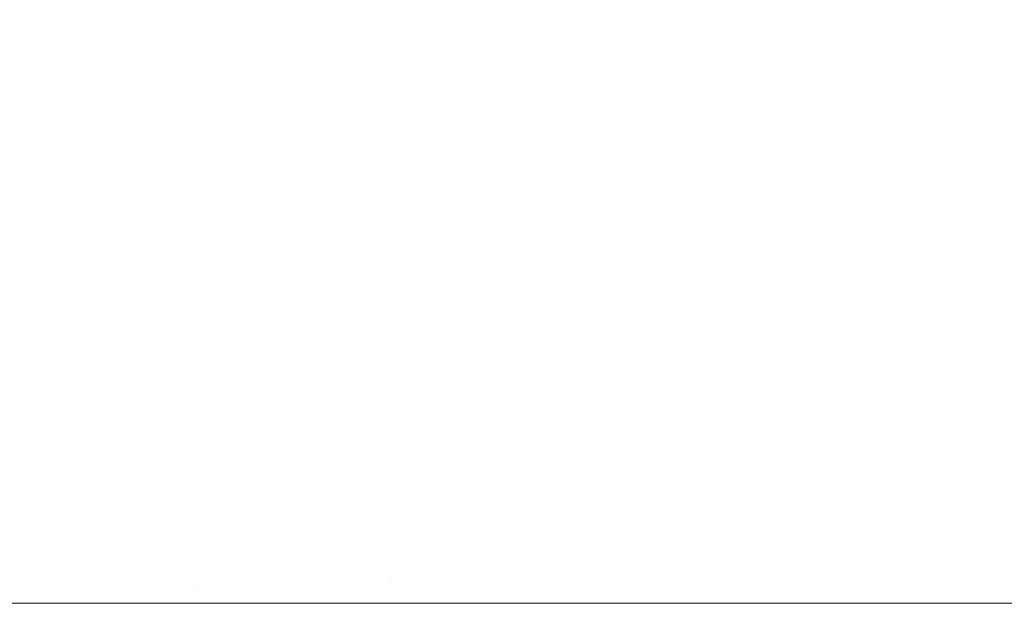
# Model space of a CAD drawing. Header units: centimetres. Extents: x -25.9 to 27.4, y -25.9 to -24.1.
# Tile 192 of 200: x 27.2758 to 27.2973, y -24.16 to -24.1473. Entities that reach past the tile are written whole.
import ezdxf

# ---------------------------------------------------------------- set-up
doc = ezdxf.new("R2010")
doc.units = ezdxf.units.CM
doc.header["$LTSCALE"] = 2.54
doc.layers.add('Lucido design-1', color=7, linetype='Continuous')

# ---------------------------------------------------------------- blocks, each defined once
blk = doc.blocks.new('Gruppo-4-1')
at = {"color": 7, "linetype": 'Continuous', "lineweight": 9}
for points, invisible_edges in [([(27.27828, -24.143484, 707.622319), (27.278994, -24.143798, 707.622319), (27.277321, -24.147385, 707.621682), (27.276765, -24.14714, 707.621682)], 15), ([(27.274591, -24.147895, 708.419923), (27.275101, -24.148039, 708.419923), (27.276349, -24.143967, 708.419293), (27.275664, -24.143773, 708.419293)], 15), ([(27.278994, -24.143798, 707.622319), (27.279693, -24.144143, 707.622319), (27.277866, -24.147653, 707.621682), (27.277321, -24.147385, 707.621682)], 15), ([(27.281973, -24.146954, 708.419293), (27.282517, -24.147413, 708.419293), (27.285305, -24.144244, 708.418481), (27.284624, -24.14367, 708.418481)], 15), ([(27.275101, -24.148039, 708.419923), (27.275606, -24.148206, 708.419923), (27.277025, -24.14419, 708.419293), (27.276349, -24.143967, 708.419293)], 15), ([(27.286173, -24.14392, 707.623116), (27.286861, -24.144578, 707.623116), (27.284079, -24.147359, 707.622319), (27.283516, -24.14682, 707.622319)], 15), ([(27.275606, -24.148206, 708.419923), (27.276103, -24.148393, 708.419923), (27.277691, -24.144441, 708.419293), (27.277025, -24.14419, 708.419293)], 15), ([(27.279693, -24.144143, 707.622319), (27.280377, -24.144518, 707.622319), (27.278398, -24.147946, 707.621682), (27.277866, -24.147653, 707.621682)], 15), ([(27.282517, -24.147413, 708.419293), (27.283041, -24.147894, 708.419293), (27.285962, -24.144847, 708.418481), (27.285305, -24.144244, 708.418481)], 15), ([(27.287769, -24.146814, 708.418481), (27.288314, -24.147519, 708.418481), (27.29167, -24.145037, 708.41749), (27.291017, -24.144191, 708.41749)], 15), ([(27.276103, -24.148393, 708.419923), (27.276591, -24.148601, 708.419923), (27.278345, -24.144721, 708.419293), (27.277691, -24.144441, 708.419293)], 15), ([(27.291838, -24.144347, 707.624071), (27.292502, -24.145251, 707.624071), (27.289304, -24.14749, 707.623116), (27.288742, -24.146723, 707.623116)], 15), ([(27.280377, -24.144518, 707.622319), (27.281044, -24.144923, 707.622319), (27.278917, -24.148261, 707.621682), (27.278398, -24.147946, 707.621682)], 15), ([(27.286861, -24.144578, 707.623116), (27.287519, -24.145265, 707.623116), (27.284619, -24.147923, 707.622319), (27.284079, -24.147359, 707.622319)], 15), ([(27.292867, -24.146806, 708.41749), (27.293407, -24.147728, 708.41749), (27.297006, -24.145717, 708.416324), (27.296377, -24.144645, 708.416324)], 15), ([(27.276591, -24.148601, 708.419923), (27.27707, -24.14883, 708.419923), (27.278988, -24.145027, 708.419293), (27.278345, -24.144721, 708.419293)], 15), ([(27.283041, -24.147894, 708.419293), (27.283544, -24.148398, 708.419293), (27.286592, -24.145477, 708.418481), (27.285962, -24.144847, 708.418481)], 15), ([(27.27707, -24.14883, 708.419923), (27.277539, -24.149079, 708.419923), (27.279616, -24.145361, 708.419293), (27.278988, -24.145027, 708.419293)], 15), ([(27.281044, -24.144923, 707.622319), (27.281692, -24.145356, 707.622319), (27.279422, -24.148598, 707.621682), (27.278917, -24.148261, 707.621682)], 15), ([(27.288314, -24.147519, 708.418481), (27.288828, -24.148247, 708.418481), (27.292287, -24.145909, 708.41749), (27.29167, -24.145037, 708.41749)], 15), ([(27.287519, -24.145265, 707.623116), (27.288146, -24.145981, 707.623116), (27.285133, -24.148509, 707.622319), (27.284619, -24.147923, 707.622319)], 15), ([(27.292502, -24.145251, 707.624071), (27.293125, -24.146184, 707.624071), (27.289833, -24.148281, 707.623116), (27.289304, -24.14749, 707.623116)], 15), ([(27.297056, -24.14521, 707.625183), (27.297676, -24.146341, 707.625183), (27.294247, -24.148127, 707.624071), (27.293707, -24.147143, 707.624071)], 15), ([(27.277539, -24.149079, 708.419923), (27.277997, -24.149348, 708.419923), (27.28023, -24.145722, 708.419293), (27.279616, -24.145361, 708.419293)], 15), ([(27.281692, -24.145356, 707.622319), (27.282321, -24.145818, 707.622319), (27.279912, -24.148957, 707.621682), (27.279422, -24.148598, 707.621682)], 15), ([(27.283544, -24.148398, 708.419293), (27.284026, -24.148922, 708.419293), (27.287194, -24.146133, 708.418481), (27.286592, -24.145477, 708.418481)], 15), ([(27.277997, -24.149348, 708.419923), (27.278443, -24.149636, 708.419923), (27.280828, -24.146108, 708.419293), (27.28023, -24.145722, 708.419293)], 15), ([(27.293407, -24.147728, 708.41749), (27.293908, -24.148671, 708.41749), (27.29759, -24.146815, 708.416324), (27.297006, -24.145717, 708.416324)], 15), ([(27.282321, -24.145818, 707.622319), (27.282929, -24.146306, 707.622319), (27.280386, -24.149337, 707.621682), (27.279912, -24.148957, 707.621682)], 15), ([(27.288828, -24.148247, 708.418481), (27.289311, -24.148995, 708.418481), (27.292867, -24.146806, 708.41749), (27.292287, -24.145909, 708.41749)], 15), ([(27.278443, -24.149636, 708.419923), (27.278877, -24.149943, 708.419923), (27.281409, -24.146519, 708.419293), (27.280828, -24.146108, 708.419293)], 15), ([(27.284026, -24.148922, 708.419293), (27.284485, -24.149466, 708.419293), (27.287769, -24.146814, 708.418481), (27.287194, -24.146133, 708.418481)], 15), ([(27.288146, -24.145981, 707.623116), (27.288742, -24.146723, 707.623116), (27.285621, -24.149117, 707.622319), (27.285133, -24.148509, 707.622319)], 15), ([(27.293125, -24.146184, 707.624071), (27.293707, -24.147143, 707.624071), (27.290327, -24.149095, 707.623116), (27.289833, -24.148281, 707.623116)], 15), ([(27.282929, -24.146306, 707.622319), (27.283516, -24.14682, 707.622319), (27.280842, -24.149738, 707.621682), (27.280386, -24.149337, 707.621682)], 15), ([(27.297676, -24.146341, 707.625183), (27.298247, -24.147499, 707.625183), (27.294743, -24.149133, 707.624071), (27.294247, -24.148127, 707.624071)], 15), ([(27.278877, -24.149943, 708.419923), (27.279297, -24.150268, 708.419923), (27.281973, -24.146954, 708.419293), (27.281409, -24.146519, 708.419293)], 15), ([(27.275624, -24.146725, 707.621682), (27.276199, -24.14692, 707.621682), (27.27484, -24.150655, 707.621204), (27.274429, -24.150515, 707.621204)], 15), ([(27.283516, -24.14682, 707.622319), (27.284079, -24.147359, 707.622319), (27.281281, -24.150158, 707.621682), (27.280842, -24.149738, 707.621682)], 15), ([(27.284485, -24.149466, 708.419293), (27.28492, -24.150029, 708.419293), (27.288314, -24.147519, 708.418481), (27.287769, -24.146814, 708.418481)], 15), ([(27.288742, -24.146723, 707.623116), (27.289304, -24.14749, 707.623116), (27.286082, -24.149746, 707.622319), (27.285621, -24.149117, 707.622319)], 15), ([(27.289311, -24.148995, 708.418481), (27.289762, -24.149764, 708.418481), (27.293407, -24.147728, 708.41749), (27.292867, -24.146806, 708.41749)], 15), ([(27.293908, -24.148671, 708.41749), (27.294369, -24.149635, 708.41749), (27.298126, -24.147937, 708.416324), (27.29759, -24.146815, 708.416324)], 15), ([(27.276199, -24.14692, 707.621682), (27.276765, -24.14714, 707.621682), (27.275244, -24.150812, 707.621204), (27.27484, -24.150655, 707.621204)], 15), ([(27.279297, -24.150268, 708.419923), (27.279703, -24.15061, 708.419923), (27.282517, -24.147413, 708.419293), (27.281973, -24.146954, 708.419293)], 15), ([(27.276765, -24.14714, 707.621682), (27.277321, -24.147385, 707.621682), (27.275642, -24.150987, 707.621204), (27.275244, -24.150812, 707.621204)], 15), ([(27.293707, -24.147143, 707.624071), (27.294247, -24.148127, 707.624071), (27.290784, -24.149929, 707.623116), (27.290327, -24.149095, 707.623116)], 15), ([(27.277321, -24.147385, 707.621682), (27.277866, -24.147653, 707.621682), (27.276031, -24.151179, 707.621204), (27.275642, -24.150987, 707.621204)], 15), ([(27.279703, -24.15061, 708.419923), (27.280094, -24.150969, 708.419923), (27.283041, -24.147894, 708.419293), (27.282517, -24.147413, 708.419293)], 15), ([(27.284079, -24.147359, 707.622319), (27.284619, -24.147923, 707.622319), (27.281701, -24.150596, 707.621682), (27.281281, -24.150158, 707.621682)], 15), ([(27.277866, -24.147653, 707.621682), (27.278398, -24.147946, 707.621682), (27.276411, -24.151387, 707.621204), (27.276031, -24.151179, 707.621204)], 15), ([(27.28492, -24.150029, 708.419293), (27.285331, -24.15061, 708.419293), (27.288828, -24.148247, 708.418481), (27.288314, -24.147519, 708.418481)], 15), ([(27.289304, -24.14749, 707.623116), (27.289833, -24.148281, 707.623116), (27.286515, -24.150395, 707.622319), (27.286082, -24.149746, 707.622319)], 15), ([(27.298247, -24.147499, 707.625183), (27.298767, -24.14868, 707.625183), (27.295195, -24.15016, 707.624071), (27.294743, -24.149133, 707.624071)], 15), ([(27.280094, -24.150969, 708.419923), (27.28047, -24.151345, 708.419923), (27.283544, -24.148398, 708.419293), (27.283041, -24.147894, 708.419293)], 15), ([(27.289762, -24.149764, 708.418481), (27.29018, -24.150551, 708.418481), (27.293908, -24.148671, 708.41749), (27.293407, -24.147728, 708.41749)], 15), ([(27.278398, -24.147946, 707.621682), (27.278917, -24.148261, 707.621682), (27.276782, -24.151612, 707.621204), (27.276411, -24.151387, 707.621204)], 15), ([(27.284619, -24.147923, 707.622319), (27.285133, -24.148509, 707.622319), (27.282101, -24.151053, 707.621682), (27.281701, -24.150596, 707.621682)], 15), ([(27.294369, -24.149635, 708.41749), (27.294788, -24.150617, 708.41749), (27.298613, -24.14908, 708.416324), (27.298126, -24.147937, 708.416324)], 15), ([(27.274177, -24.15225, 708.42037), (27.274503, -24.152373, 708.42037), (27.276103, -24.148393, 708.419923), (27.275606, -24.148206, 708.419923)], 15), ([(27.278917, -24.148261, 707.621682), (27.279422, -24.148598, 707.621682), (27.277143, -24.151853, 707.621204), (27.276782, -24.151612, 707.621204)], 15), ([(27.285331, -24.15061, 708.419293), (27.285717, -24.151208, 708.419293), (27.289311, -24.148995, 708.418481), (27.288828, -24.148247, 708.418481)], 15), ([(27.289833, -24.148281, 707.623116), (27.290327, -24.149095, 707.623116), (27.28692, -24.151062, 707.622319), (27.286515, -24.150395, 707.622319)], 15), ([(27.294247, -24.148127, 707.624071), (27.294743, -24.149133, 707.624071), (27.291205, -24.150783, 707.623116), (27.290784, -24.149929, 707.623116)], 15), ([(27.274503, -24.152373, 708.42037), (27.274824, -24.15251, 708.42037), (27.276591, -24.148601, 708.419923), (27.276103, -24.148393, 708.419923)], 15), ([(27.28047, -24.151345, 708.419923), (27.280829, -24.151736, 708.419923), (27.284026, -24.148922, 708.419293), (27.283544, -24.148398, 708.419293)], 15), ([(27.285133, -24.148509, 707.622319), (27.285621, -24.149117, 707.622319), (27.282482, -24.151526, 707.621682), (27.282101, -24.151053, 707.621682)], 15), ([(27.274824, -24.15251, 708.42037), (27.275139, -24.152661, 708.42037), (27.27707, -24.14883, 708.419923), (27.276591, -24.148601, 708.419923)], 15), ([(27.279422, -24.148598, 707.621682), (27.279912, -24.148957, 707.621682), (27.277493, -24.15211, 707.621204), (27.277143, -24.151853, 707.621204)], 15), ([(27.29018, -24.150551, 708.418481), (27.290564, -24.151355, 708.418481), (27.294369, -24.149635, 708.41749), (27.293908, -24.148671, 708.41749)], 15), ([(27.298767, -24.14868, 707.625183), (27.299235, -24.149883, 707.625183), (27.295601, -24.151205, 707.624071), (27.295195, -24.15016, 707.624071)], 15), ([(27.275139, -24.152661, 708.42037), (27.275447, -24.152824, 708.42037), (27.277539, -24.149079, 708.419923), (27.27707, -24.14883, 708.419923)], 15), ([(27.279912, -24.148957, 707.621682), (27.280386, -24.149337, 707.621682), (27.277831, -24.152382, 707.621204), (27.277493, -24.15211, 707.621204)], 15), ([(27.280829, -24.151736, 708.419923), (27.281171, -24.152142, 708.419923), (27.284485, -24.149466, 708.419293), (27.284026, -24.148922, 708.419293)], 15), ([(27.275447, -24.152824, 708.42037), (27.275748, -24.153001, 708.42037), (27.277997, -24.149348, 708.419923), (27.277539, -24.149079, 708.419923)], 15), ([(27.285621, -24.149117, 707.622319), (27.286082, -24.149746, 707.622319), (27.282841, -24.152016, 707.621682), (27.282482, -24.151526, 707.621682)], 15), ([(27.285717, -24.151208, 708.419293), (27.286077, -24.151822, 708.419293), (27.289762, -24.149764, 708.418481), (27.289311, -24.148995, 708.418481)], 15), ([(27.290327, -24.149095, 707.623116), (27.290784, -24.149929, 707.623116), (27.287295, -24.151746, 707.622319), (27.28692, -24.151062, 707.622319)], 15), ([(27.294743, -24.149133, 707.624071), (27.295195, -24.15016, 707.624071), (27.291588, -24.151654, 707.623116), (27.291205, -24.150783, 707.623116)], 15), ([(27.294788, -24.150617, 708.41749), (27.295165, -24.151617, 708.41749), (27.299052, -24.150243, 708.416324), (27.298613, -24.14908, 708.416324)], 15), ([(27.275748, -24.153001, 708.42037), (27.276041, -24.15319, 708.42037), (27.278443, -24.149636, 708.419923), (27.277997, -24.149348, 708.419923)], 15), ([(27.280386, -24.149337, 707.621682), (27.280842, -24.149738, 707.621682), (27.278157, -24.152668, 707.621204), (27.277831, -24.152382, 707.621204)], 15), ([(27.281171, -24.152142, 708.419923), (27.281496, -24.152562, 708.419923), (27.28492, -24.150029, 708.419293), (27.284485, -24.149466, 708.419293)], 15), ([(27.276041, -24.15319, 708.42037), (27.276326, -24.153392, 708.42037), (27.278877, -24.149943, 708.419923), (27.278443, -24.149636, 708.419923)], 15), ([(27.280842, -24.149738, 707.621682), (27.281281, -24.150158, 707.621682), (27.278471, -24.152968, 707.621204), (27.278157, -24.152668, 707.621204)], 15), ([(27.286082, -24.149746, 707.622319), (27.286515, -24.150395, 707.622319), (27.283178, -24.152521, 707.621682), (27.282841, -24.152016, 707.621682)], 15), ([(27.286077, -24.151822, 708.419293), (27.286411, -24.152451, 708.419293), (27.29018, -24.150551, 708.418481), (27.289762, -24.149764, 708.418481)], 15), ([(27.290564, -24.151355, 708.418481), (27.290914, -24.152174, 708.418481), (27.294788, -24.150617, 708.41749), (27.294369, -24.149635, 708.41749)], 15), ([(27.276326, -24.153392, 708.42037), (27.276602, -24.153605, 708.42037), (27.279297, -24.150268, 708.419923), (27.278877, -24.149943, 708.419923)], 15), ([(27.281496, -24.152562, 708.419923), (27.281802, -24.152995, 708.419923), (27.285331, -24.15061, 708.419293), (27.28492, -24.150029, 708.419293)], 15), ([(27.290784, -24.149929, 707.623116), (27.291205, -24.150783, 707.623116), (27.28764, -24.152445, 707.622319), (27.287295, -24.151746, 707.622319)], 15), ([(27.299235, -24.149883, 707.625183), (27.29965, -24.151105, 707.625183), (27.295962, -24.152268, 707.624071), (27.295601, -24.151205, 707.624071)], 15), ([(27.276602, -24.153605, 708.42037), (27.276869, -24.15383, 708.42037), (27.279703, -24.15061, 708.419923), (27.279297, -24.150268, 708.419923)], 15), ([(27.281281, -24.150158, 707.621682), (27.281701, -24.150596, 707.621682), (27.278771, -24.153281, 707.621204), (27.278471, -24.152968, 707.621204)], 15), ([(27.295195, -24.15016, 707.624071), (27.295601, -24.151205, 707.624071), (27.291933, -24.152541, 707.623116), (27.291588, -24.151654, 707.623116)], 15), ([(27.295165, -24.151617, 708.41749), (27.2955, -24.152631, 708.41749), (27.299442, -24.151424, 708.416324), (27.299052, -24.150243, 708.416324)], 15), ([(27.286515, -24.150395, 707.622319), (27.28692, -24.151062, 707.622319), (27.283493, -24.15304, 707.621682), (27.283178, -24.152521, 707.621682)], 15), ([(27.276869, -24.15383, 708.42037), (27.277126, -24.154066, 708.42037), (27.280094, -24.150969, 708.419923), (27.279703, -24.15061, 708.419923)], 15), ([(27.281701, -24.150596, 707.621682), (27.282101, -24.151053, 707.621682), (27.279057, -24.153607, 707.621204), (27.278771, -24.153281, 707.621204)], 15), ([(27.281802, -24.152995, 708.419923), (27.28209, -24.153441, 708.419923), (27.285717, -24.151208, 708.419293), (27.285331, -24.15061, 708.419293)], 15), ([(27.286411, -24.152451, 708.419293), (27.286718, -24.153093, 708.419293), (27.290564, -24.151355, 708.418481), (27.29018, -24.150551, 708.418481)], 15), ([(27.290914, -24.152174, 708.418481), (27.291228, -24.153008, 708.418481), (27.295165, -24.151617, 708.41749), (27.294788, -24.150617, 708.41749)], 15), ([(27.291205, -24.150783, 707.623116), (27.291588, -24.151654, 707.623116), (27.287954, -24.153159, 707.622319), (27.28764, -24.152445, 707.622319)], 15), ([(27.275642, -24.150987, 707.621204), (27.276031, -24.151179, 707.621204), (27.274191, -24.154713, 707.620886), (27.273958, -24.154598, 707.620886)], 15), ([(27.277126, -24.154066, 708.42037), (27.277373, -24.154313, 708.42037), (27.28047, -24.151345, 708.419923), (27.280094, -24.150969, 708.419923)], 15), ([(27.282101, -24.151053, 707.621682), (27.282482, -24.151526, 707.621682), (27.279329, -24.153946, 707.621204), (27.279057, -24.153607, 707.621204)], 15), ([(27.28692, -24.151062, 707.622319), (27.287295, -24.151746, 707.622319), (27.283785, -24.153573, 707.621682), (27.283493, -24.15304, 707.621682)], 15), ([(27.29965, -24.151105, 707.625183), (27.300011, -24.152344, 707.625183), (27.296276, -24.153345, 707.624071), (27.295962, -24.152268, 707.624071)], 15), ([(27.276031, -24.151179, 707.621204), (27.276411, -24.151387, 707.621204), (27.274419, -24.154838, 707.620886), (27.274191, -24.154713, 707.620886)], 15), ([(27.277373, -24.154313, 708.42037), (27.277609, -24.15457, 708.42037), (27.280829, -24.151736, 708.419923), (27.28047, -24.151345, 708.419923)], 15), ([(27.28209, -24.153441, 708.419923), (27.282359, -24.153899, 708.419923), (27.286077, -24.151822, 708.419293), (27.285717, -24.151208, 708.419293)], 15), ([(27.295601, -24.151205, 707.624071), (27.295962, -24.152268, 707.624071), (27.292239, -24.153442, 707.623116), (27.291933, -24.152541, 707.623116)], 15), ([(27.276411, -24.151387, 707.621204), (27.276782, -24.151612, 707.621204), (27.274641, -24.154973, 707.620886), (27.274419, -24.154838, 707.620886)], 15), ([(27.282482, -24.151526, 707.621682), (27.282841, -24.152016, 707.621682), (27.279585, -24.154296, 707.621204), (27.279329, -24.153946, 707.621204)], 15), ([(27.286718, -24.153093, 708.419293), (27.286997, -24.153748, 708.419293), (27.290914, -24.152174, 708.418481), (27.290564, -24.151355, 708.418481)], 15), ([(27.2955, -24.152631, 708.41749), (27.295791, -24.153659, 708.41749), (27.29978, -24.15262, 708.416324), (27.299442, -24.151424, 708.416324)], 15), ([(27.276782, -24.151612, 707.621204), (27.277143, -24.151853, 707.621204), (27.274857, -24.155117, 707.620886), (27.274641, -24.154973, 707.620886)], 15), ([(27.277609, -24.15457, 708.42037), (27.277834, -24.154836, 708.42037), (27.281171, -24.152142, 708.419923), (27.280829, -24.151736, 708.419923)], 15), ([(27.287295, -24.151746, 707.622319), (27.28764, -24.152445, 707.622319), (27.284054, -24.154117, 707.621682), (27.283785, -24.153573, 707.621682)], 15), ([(27.291588, -24.151654, 707.623116), (27.291933, -24.152541, 707.623116), (27.288237, -24.153886, 707.622319), (27.287954, -24.153159, 707.622319)], 15), ([(27.291228, -24.153008, 708.418481), (27.291507, -24.153854, 708.418481), (27.2955, -24.152631, 708.41749), (27.295165, -24.151617, 708.41749)], 15), ([(27.277143, -24.151853, 707.621204), (27.277493, -24.15211, 707.621204), (27.275067, -24.155271, 707.620886), (27.274857, -24.155117, 707.620886)], 15), ([(27.282359, -24.153899, 708.419923), (27.282608, -24.154368, 708.419923), (27.286411, -24.152451, 708.419293), (27.286077, -24.151822, 708.419293)], 15), ([(27.277493, -24.15211, 707.621204), (27.277831, -24.152382, 707.621204), (27.27527, -24.155434, 707.620886), (27.275067, -24.155271, 707.620886)], 15), ([(27.277834, -24.154836, 708.42037), (27.278047, -24.155112, 708.42037), (27.281496, -24.152562, 708.419923), (27.281171, -24.152142, 708.419923)], 15), ([(27.282841, -24.152016, 707.621682), (27.283178, -24.152521, 707.621682), (27.279826, -24.154656, 707.621204), (27.279585, -24.154296, 707.621204)], 15), ([(27.286997, -24.153748, 708.419293), (27.287249, -24.154414, 708.419293), (27.291228, -24.153008, 708.418481), (27.290914, -24.152174, 708.418481)], 15), ([(27.277831, -24.152382, 707.621204), (27.278157, -24.152668, 707.621204), (27.275465, -24.155605, 707.620886), (27.27527, -24.155434, 707.620886)], 15), ([(27.295962, -24.152268, 707.624071), (27.296276, -24.153345, 707.624071), (27.292505, -24.154355, 707.623116), (27.292239, -24.153442, 707.623116)], 15), ([(27.300011, -24.152344, 707.625183), (27.300317, -24.153598, 707.625183), (27.296542, -24.154435, 707.624071), (27.296276, -24.153345, 707.624071)], 15), ([(27.278047, -24.155112, 708.42037), (27.278248, -24.155397, 708.42037), (27.281802, -24.152995, 708.419923), (27.281496, -24.152562, 708.419923)], 15), ([(27.283178, -24.152521, 707.621682), (27.283493, -24.15304, 707.621682), (27.280051, -24.155027, 707.621204), (27.279826, -24.154656, 707.621204)], 15), ([(27.282608, -24.154368, 708.419923), (27.282837, -24.154848, 708.419923), (27.286718, -24.153093, 708.419293), (27.286411, -24.152451, 708.419293)], 15), ([(27.28764, -24.152445, 707.622319), (27.287954, -24.153159, 707.622319), (27.284298, -24.154673, 707.621682), (27.284054, -24.154117, 707.621682)], 15), ([(27.291933, -24.152541, 707.623116), (27.292239, -24.153442, 707.623116), (27.288488, -24.154624, 707.622319), (27.288237, -24.153886, 707.622319)], 15), ([(27.291507, -24.153854, 708.418481), (27.29175, -24.154711, 708.418481), (27.295791, -24.153659, 708.41749), (27.2955, -24.152631, 708.41749)], 15), ([(27.295791, -24.153659, 708.41749), (27.296038, -24.154698, 708.41749), (27.300068, -24.15383, 708.416324), (27.29978, -24.15262, 708.416324)], 15), ([(27.278157, -24.152668, 707.621204), (27.278471, -24.152968, 707.621204), (27.275653, -24.155785, 707.620886), (27.275465, -24.155605, 707.620886)], 15), ([(27.273492, -24.156666, 708.420632), (27.273631, -24.156756, 708.420632), (27.276041, -24.15319, 708.42037), (27.275748, -24.153001, 708.42037)], 15), ([(27.278471, -24.152968, 707.621204), (27.278771, -24.153281, 707.621204), (27.275833, -24.155973, 707.620886), (27.275653, -24.155785, 707.620886)], 15), ([(27.278248, -24.155397, 708.42037), (27.278438, -24.15569, 708.42037), (27.28209, -24.153441, 708.419923), (27.281802, -24.152995, 708.419923)], 15), ([(27.283493, -24.15304, 707.621682), (27.283785, -24.153573, 707.621682), (27.28026, -24.155408, 707.621204), (27.280051, -24.155027, 707.621204)], 15), ([(27.287249, -24.154414, 708.419293), (27.287472, -24.15509, 708.419293), (27.291507, -24.153854, 708.418481), (27.291228, -24.153008, 708.418481)], 15), ([(27.273631, -24.156756, 708.420632), (27.273767, -24.156852, 708.420632), (27.276326, -24.153392, 708.42037), (27.276041, -24.15319, 708.42037)], 15), ([(27.278771, -24.153281, 707.621204), (27.279057, -24.153607, 707.621204), (27.276005, -24.156169, 707.620886), (27.275833, -24.155973, 707.620886)], 15), ([(27.282837, -24.154848, 708.419923), (27.283046, -24.155336, 708.419923), (27.286997, -24.153748, 708.419293), (27.286718, -24.153093, 708.419293)], 15), ([(27.287954, -24.153159, 707.622319), (27.288237, -24.153886, 707.622319), (27.284518, -24.155239, 707.621682), (27.284298, -24.154673, 707.621682)], 15), ([(27.273767, -24.156852, 708.420632), (27.273899, -24.156953, 708.420632), (27.276602, -24.153605, 708.42037), (27.276326, -24.153392, 708.42037)], 15), ([(27.278438, -24.15569, 708.42037), (27.278614, -24.155991, 708.42037), (27.282359, -24.153899, 708.419923), (27.28209, -24.153441, 708.419923)], 15), ([(27.292239, -24.153442, 707.623116), (27.292505, -24.154355, 707.623116), (27.288706, -24.155373, 707.622319), (27.288488, -24.154624, 707.622319)], 15), ([(27.296276, -24.153345, 707.624071), (27.296542, -24.154435, 707.624071), (27.292732, -24.155279, 707.623116), (27.292505, -24.154355, 707.623116)], 15), ([(27.273899, -24.156953, 708.420632), (27.274026, -24.157061, 708.420632), (27.276869, -24.15383, 708.42037), (27.276602, -24.153605, 708.42037)], 15), ([(27.279057, -24.153607, 707.621204), (27.279329, -24.153946, 707.621204), (27.276167, -24.156371, 707.620886), (27.276005, -24.156169, 707.620886)], 15), ([(27.283785, -24.153573, 707.621682), (27.284054, -24.154117, 707.621682), (27.280452, -24.155797, 707.621204), (27.28026, -24.155408, 707.621204)], 15), ([(27.29175, -24.154711, 708.418481), (27.291956, -24.155578, 708.418481), (27.296038, -24.154698, 708.41749), (27.295791, -24.153659, 708.41749)], 15), ([(27.300317, -24.153598, 707.625183), (27.300569, -24.154863, 707.625183), (27.296761, -24.155535, 707.624071), (27.296542, -24.154435, 707.624071)], 15), ([(27.274026, -24.157061, 708.420632), (27.274148, -24.157173, 708.420632), (27.277126, -24.154066, 708.42037), (27.276869, -24.15383, 708.42037)], 15), ([(27.278614, -24.155991, 708.42037), (27.278778, -24.1563, 708.42037), (27.282608, -24.154368, 708.419923), (27.282359, -24.153899, 708.419923)], 15), ([(27.283046, -24.155336, 708.419923), (27.283233, -24.155833, 708.419923), (27.287249, -24.154414, 708.419293), (27.286997, -24.153748, 708.419293)], 15), ([(27.288237, -24.153886, 707.622319), (27.288488, -24.154624, 707.622319), (27.284714, -24.155814, 707.621682), (27.284518, -24.155239, 707.621682)], 15), ([(27.287472, -24.15509, 708.419293), (27.287666, -24.155775, 708.419293), (27.29175, -24.154711, 708.418481), (27.291507, -24.153854, 708.418481)], 15), ([(27.296038, -24.154698, 708.41749), (27.296241, -24.155747, 708.41749), (27.300304, -24.155051, 708.416324), (27.300068, -24.15383, 708.416324)], 15), ([(27.274148, -24.157173, 708.420632), (27.274266, -24.157291, 708.420632), (27.277373, -24.154313, 708.42037), (27.277126, -24.154066, 708.42037)], 15), ([(27.279329, -24.153946, 707.621204), (27.279585, -24.154296, 707.621204), (27.276321, -24.156581, 707.620886), (27.276167, -24.156371, 707.620886)], 15), ([(27.284054, -24.154117, 707.621682), (27.284298, -24.154673, 707.621682), (27.280627, -24.156194, 707.621204), (27.280452, -24.155797, 707.621204)], 15), ([(27.274266, -24.157291, 708.420632), (27.274378, -24.157413, 708.420632), (27.277609, -24.15457, 708.42037), (27.277373, -24.154313, 708.42037)], 15), ([(27.279585, -24.154296, 707.621204), (27.279826, -24.154656, 707.621204), (27.276466, -24.156797, 707.620886), (27.276321, -24.156581, 707.620886)], 15), ([(27.292505, -24.154355, 707.623116), (27.292732, -24.155279, 707.623116), (27.288891, -24.156131, 707.622319), (27.288706, -24.155373, 707.622319)], 15), ([(27.274378, -24.157413, 708.420632), (27.274485, -24.15754, 708.420632), (27.277834, -24.154836, 708.42037), (27.277609, -24.15457, 708.42037)], 15), ([(27.278778, -24.1563, 708.42037), (27.278928, -24.156614, 708.42037), (27.282837, -24.154848, 708.419923), (27.282608, -24.154368, 708.419923)], 15), ([(27.283233, -24.155833, 708.419923), (27.283399, -24.156337, 708.419923), (27.287472, -24.15509, 708.419293), (27.287249, -24.154414, 708.419293)], 15), ([(27.296542, -24.154435, 707.624071), (27.296761, -24.155535, 707.624071), (27.292917, -24.156213, 707.623116), (27.292732, -24.155279, 707.623116)], 15), ([(27.279826, -24.154656, 707.621204), (27.280051, -24.155027, 707.621204), (27.276601, -24.15702, 707.620886), (27.276466, -24.156797, 707.620886)], 15), ([(27.284298, -24.154673, 707.621682), (27.284518, -24.155239, 707.621682), (27.280784, -24.156599, 707.621204), (27.280627, -24.156194, 707.621204)], 15), ([(27.288488, -24.154624, 707.622319), (27.288706, -24.155373, 707.622319), (27.284884, -24.156397, 707.621682), (27.284714, -24.155814, 707.621682)], 15), ([(27.287666, -24.155775, 708.419293), (27.28783, -24.156467, 708.419293), (27.291956, -24.155578, 708.418481), (27.29175, -24.154711, 708.418481)], 15), ([(27.291956, -24.155578, 708.418481), (27.292125, -24.156453, 708.418481), (27.296241, -24.155747, 708.41749), (27.296038, -24.154698, 708.41749)], 15), ([(27.274485, -24.15754, 708.420632), (27.274587, -24.157672, 708.420632), (27.278047, -24.155112, 708.42037), (27.277834, -24.154836, 708.42037)], 15), ([(27.278928, -24.156614, 708.42037), (27.279065, -24.156935, 708.42037), (27.283046, -24.155336, 708.419923), (27.282837, -24.154848, 708.419923)], 15), ([(27.300569, -24.154863, 707.625183), (27.300766, -24.156139, 707.625183), (27.296932, -24.156644, 707.624071), (27.296761, -24.155535, 707.624071)], 15), ([(27.274587, -24.157672, 708.420632), (27.274683, -24.157807, 708.420632), (27.278248, -24.155397, 708.42037), (27.278047, -24.155112, 708.42037)], 15), ([(27.280051, -24.155027, 707.621204), (27.28026, -24.155408, 707.621204), (27.276726, -24.157248, 707.620886), (27.276601, -24.15702, 707.620886)], 15), ([(27.283399, -24.156337, 708.419923), (27.283544, -24.156848, 708.419923), (27.287666, -24.155775, 708.419293), (27.287472, -24.15509, 708.419293)], 15), ([(27.296241, -24.155747, 708.41749), (27.296399, -24.156804, 708.41749), (27.300488, -24.15628, 708.416324), (27.300304, -24.155051, 708.416324)], 15), ([(27.274683, -24.157807, 708.420632), (27.274773, -24.157947, 708.420632), (27.278438, -24.15569, 708.42037), (27.278248, -24.155397, 708.42037)], 15), ([(27.28026, -24.155408, 707.621204), (27.280452, -24.155797, 707.621204), (27.276841, -24.157481, 707.620886), (27.276726, -24.157248, 707.620886)], 15), ([(27.279065, -24.156935, 708.42037), (27.279189, -24.157262, 708.42037), (27.283233, -24.155833, 708.419923), (27.283046, -24.155336, 708.419923)], 15), ([(27.284518, -24.155239, 707.621682), (27.284714, -24.155814, 707.621682), (27.280923, -24.157009, 707.621204), (27.280784, -24.156599, 707.621204)], 15), ([(27.288706, -24.155373, 707.622319), (27.288891, -24.156131, 707.622319), (27.285028, -24.156987, 707.621682), (27.284884, -24.156397, 707.621682)], 15), ([(27.292732, -24.155279, 707.623116), (27.292917, -24.156213, 707.623116), (27.289043, -24.156896, 707.622319), (27.288891, -24.156131, 707.622319)], 15), ([(27.28783, -24.156467, 708.419293), (27.287965, -24.157166, 708.419293), (27.292125, -24.156453, 708.418481), (27.291956, -24.155578, 708.418481)], 15), ([(27.296761, -24.155535, 707.624071), (27.296932, -24.156644, 707.624071), (27.293062, -24.157153, 707.623116), (27.292917, -24.156213, 707.623116)], 15), ([(27.275653, -24.155785, 707.620886), (27.275833, -24.155973, 707.620886), (27.272893, -24.158668, 707.620728), (27.272833, -24.158606, 707.620728)], 15), ([(27.274773, -24.157947, 708.420632), (27.274857, -24.15809, 708.420632), (27.278614, -24.155991, 708.42037), (27.278438, -24.15569, 708.42037)], 15), ([(27.280452, -24.155797, 707.621204), (27.280627, -24.156194, 707.621204), (27.276945, -24.157719, 707.620886), (27.276841, -24.157481, 707.620886)], 15), ([(27.279189, -24.157262, 708.42037), (27.279298, -24.157593, 708.42037), (27.283399, -24.156337, 708.419923), (27.283233, -24.155833, 708.419923)], 15), ([(27.284714, -24.155814, 707.621682), (27.284884, -24.156397, 707.621682), (27.281045, -24.157426, 707.621204), (27.280923, -24.157009, 707.621204)], 15), ([(27.283544, -24.156848, 708.419923), (27.283667, -24.157365, 708.419923), (27.28783, -24.156467, 708.419293), (27.287666, -24.155775, 708.419293)], 15), ([(27.292125, -24.156453, 708.418481), (27.292257, -24.157334, 708.418481), (27.296399, -24.156804, 708.41749), (27.296241, -24.155747, 708.41749)], 15), ([(27.275833, -24.155973, 707.620886), (27.276005, -24.156169, 707.620886), (27.272949, -24.158732, 707.620728), (27.272893, -24.158668, 707.620728)], 15), ([(27.274857, -24.15809, 708.420632), (27.274935, -24.158237, 708.420632), (27.278778, -24.1563, 708.42037), (27.278614, -24.155991, 708.42037)], 15), ([(27.276005, -24.156169, 707.620886), (27.276167, -24.156371, 707.620886), (27.273003, -24.158799, 707.620728), (27.272949, -24.158732, 707.620728)], 15), ([(27.274935, -24.158237, 708.420632), (27.275007, -24.158387, 708.420632), (27.278928, -24.156614, 708.42037), (27.278778, -24.1563, 708.42037)], 15), ([(27.280627, -24.156194, 707.621204), (27.280784, -24.156599, 707.621204), (27.27704, -24.157961, 707.620886), (27.276945, -24.157719, 707.620886)], 15), ([(27.288891, -24.156131, 707.622319), (27.289043, -24.156896, 707.622319), (27.285146, -24.157583, 707.621682), (27.285028, -24.156987, 707.621682)], 15), ([(27.292917, -24.156213, 707.623116), (27.293062, -24.157153, 707.623116), (27.289162, -24.157667, 707.622319), (27.289043, -24.156896, 707.622319)], 15), ([(27.296399, -24.156804, 708.41749), (27.296512, -24.157866, 708.41749), (27.30062, -24.157516, 708.416324), (27.300488, -24.15628, 708.416324)], 15), ([(27.300766, -24.156139, 707.625183), (27.300906, -24.157422, 707.625183), (27.297054, -24.157759, 707.624071), (27.296932, -24.156644, 707.624071)], 15), ([(27.276167, -24.156371, 707.620886), (27.276321, -24.156581, 707.620886), (27.273054, -24.158869, 707.620728), (27.273003, -24.158799, 707.620728)], 15), ([(27.279298, -24.157593, 708.42037), (27.279393, -24.157929, 708.42037), (27.283544, -24.156848, 708.419923), (27.283399, -24.156337, 708.419923)], 15), ([(27.284884, -24.156397, 707.621682), (27.285028, -24.156987, 707.621682), (27.281148, -24.157847, 707.621204), (27.281045, -24.157426, 707.621204)], 15), ([(27.283667, -24.157365, 708.419923), (27.283768, -24.157886, 708.419923), (27.287965, -24.157166, 708.419293), (27.28783, -24.156467, 708.419293)], 15), ([(27.287965, -24.157166, 708.419293), (27.288071, -24.15787, 708.419293), (27.292257, -24.157334, 708.418481), (27.292125, -24.156453, 708.418481)], 15), ([(27.276321, -24.156581, 707.620886), (27.276466, -24.156797, 707.620886), (27.273102, -24.15894, 707.620728), (27.273054, -24.158869, 707.620728)], 15), ([(27.275007, -24.158387, 708.420632), (27.275072, -24.15854, 708.420632), (27.279065, -24.156935, 708.42037), (27.278928, -24.156614, 708.42037)], 15), ([(27.280784, -24.156599, 707.621204), (27.280923, -24.157009, 707.621204), (27.277123, -24.158208, 707.620886), (27.27704, -24.157961, 707.620886)], 15), ([(27.296932, -24.156644, 707.624071), (27.297054, -24.157759, 707.624071), (27.293166, -24.158099, 707.623116), (27.293062, -24.157153, 707.623116)], 15), ([(27.276466, -24.156797, 707.620886), (27.276601, -24.15702, 707.620886), (27.273146, -24.159014, 707.620728), (27.273102, -24.15894, 707.620728)], 15), ([(27.275072, -24.15854, 708.420632), (27.275131, -24.158695, 708.420632), (27.279189, -24.157262, 708.42037), (27.279065, -24.156935, 708.42037)], 15), ([(27.279393, -24.157929, 708.42037), (27.279474, -24.158268, 708.42037), (27.283667, -24.157365, 708.419923), (27.283544, -24.156848, 708.419923)], 15), ([(27.289043, -24.156896, 707.622319), (27.289162, -24.157667, 707.622319), (27.285239, -24.158183, 707.621682), (27.285146, -24.157583, 707.621682)], 15), ([(27.292257, -24.157334, 708.418481), (27.292352, -24.15822, 708.418481), (27.296512, -24.157866, 708.41749), (27.296399, -24.156804, 708.41749)], 15), ([(27.276601, -24.15702, 707.620886), (27.276726, -24.157248, 707.620886), (27.273188, -24.159089, 707.620728), (27.273146, -24.159014, 707.620728)], 15), ([(27.280923, -24.157009, 707.621204), (27.281045, -24.157426, 707.621204), (27.277196, -24.158457, 707.620886), (27.277123, -24.158208, 707.620886)], 15), ([(27.285028, -24.156987, 707.621682), (27.285146, -24.157583, 707.621682), (27.281233, -24.158273, 707.621204), (27.281148, -24.157847, 707.621204)], 15), ([(27.293062, -24.157153, 707.623116), (27.293166, -24.158099, 707.623116), (27.289247, -24.158442, 707.622319), (27.289162, -24.157667, 707.622319)], 15), ([(27.276726, -24.157248, 707.620886), (27.276841, -24.157481, 707.620886), (27.273226, -24.159167, 707.620728), (27.273188, -24.159089, 707.620728)], 15), ([(27.275131, -24.158695, 708.420632), (27.275183, -24.158853, 708.420632), (27.279298, -24.157593, 708.42037), (27.279189, -24.157262, 708.42037)], 15), ([(27.279474, -24.158268, 708.42037), (27.27954, -24.158611, 708.42037), (27.283768, -24.157886, 708.419923), (27.283667, -24.157365, 708.419923)], 15), ([(27.283768, -24.157886, 708.419923), (27.283846, -24.158411, 708.419923), (27.288071, -24.15787, 708.419293), (27.287965, -24.157166, 708.419293)], 15), ([(27.288071, -24.15787, 708.419293), (27.288146, -24.158578, 708.419293), (27.292352, -24.15822, 708.418481), (27.292257, -24.157334, 708.418481)], 15), ([(27.276841, -24.157481, 707.620886), (27.276945, -24.157719, 707.620886), (27.273261, -24.159245, 707.620728), (27.273226, -24.159167, 707.620728)], 15), ([(27.281045, -24.157426, 707.621204), (27.281148, -24.157847, 707.621204), (27.277258, -24.15871, 707.620886), (27.277196, -24.158457, 707.620886)], 15), ([(27.285146, -24.157583, 707.621682), (27.285239, -24.158183, 707.621682), (27.281299, -24.158702, 707.621204), (27.281233, -24.158273, 707.621204)], 15), ([(27.296512, -24.157866, 708.41749), (27.29658, -24.158932, 708.41749), (27.300699, -24.158757, 708.416324), (27.30062, -24.157516, 708.416324)], 15), ([(27.300906, -24.157422, 707.625183), (27.30099, -24.15871, 707.625183), (27.297128, -24.158878, 707.624071), (27.297054, -24.157759, 707.624071)], 15), ([(27.276945, -24.157719, 707.620886), (27.27704, -24.157961, 707.620886), (27.273292, -24.159326, 707.620728), (27.273261, -24.159245, 707.620728)], 15), ([(27.275183, -24.158853, 708.420632), (27.275228, -24.159013, 708.420632), (27.279393, -24.157929, 708.42037), (27.279298, -24.157593, 708.42037)], 15), ([(27.289162, -24.157667, 707.622319), (27.289247, -24.158442, 707.622319), (27.285305, -24.158787, 707.621682), (27.285239, -24.158183, 707.621682)], 15), ([(27.297054, -24.157759, 707.624071), (27.297128, -24.158878, 707.624071), (27.293228, -24.159049, 707.623116), (27.293166, -24.158099, 707.623116)], 15), ([(27.27704, -24.157961, 707.620886), (27.277123, -24.158208, 707.620886), (27.273319, -24.159407, 707.620728), (27.273292, -24.159326, 707.620728)], 15), ([(27.275228, -24.159013, 708.420632), (27.275266, -24.159175, 708.420632), (27.279474, -24.158268, 708.42037), (27.279393, -24.157929, 708.42037)], 15), ([(27.281148, -24.157847, 707.621204), (27.281233, -24.158273, 707.621204), (27.277309, -24.158965, 707.620886), (27.277258, -24.15871, 707.620886)], 15), ([(27.27954, -24.158611, 708.42037), (27.279591, -24.158956, 708.42037), (27.283846, -24.158411, 708.419923), (27.283768, -24.157886, 708.419923)], 15), ([(27.283846, -24.158411, 708.419923), (27.283902, -24.158939, 708.419923), (27.288146, -24.158578, 708.419293), (27.288071, -24.15787, 708.419293)], 15), ([(27.292352, -24.15822, 708.418481), (27.292408, -24.159109, 708.418481), (27.29658, -24.158932, 708.41749), (27.296512, -24.157866, 708.41749)], 15), ([(27.277123, -24.158208, 707.620886), (27.277196, -24.158457, 707.620886), (27.273343, -24.15949, 707.620728), (27.273319, -24.159407, 707.620728)], 15), ([(27.285239, -24.158183, 707.621682), (27.285305, -24.158787, 707.621682), (27.281346, -24.159133, 707.621204), (27.281299, -24.158702, 707.621204)], 15), ([(27.288146, -24.158578, 708.419293), (27.288191, -24.159288, 708.419293), (27.292408, -24.159109, 708.418481), (27.292352, -24.15822, 708.418481)], 15), ([(27.293166, -24.158099, 707.623116), (27.293228, -24.159049, 707.623116), (27.289298, -24.15922, 707.622319), (27.289247, -24.158442, 707.622319)], 15), ([(27.275266, -24.159175, 708.420632), (27.275298, -24.159338, 708.420632), (27.27954, -24.158611, 708.42037), (27.279474, -24.158268, 708.42037)], 15), ([(27.281233, -24.158273, 707.621204), (27.281299, -24.158702, 707.621204), (27.277348, -24.159222, 707.620886), (27.277309, -24.158965, 707.620886)], 15), ([(27.279591, -24.158956, 708.42037), (27.279628, -24.159303, 708.42037), (27.283902, -24.158939, 708.419923), (27.283846, -24.158411, 708.419923)], 15), ([(27.289247, -24.158442, 707.622319), (27.289298, -24.15922, 707.622319), (27.285345, -24.159393, 707.621682), (27.285305, -24.158787, 707.621682)], 15), ([(27.277196, -24.158457, 707.620886), (27.277258, -24.15871, 707.620886), (27.273364, -24.159573, 707.620728), (27.273343, -24.15949, 707.620728)], 15), ([(27.275298, -24.159338, 708.420632), (27.275323, -24.159503, 708.420632), (27.279591, -24.158956, 708.42037), (27.27954, -24.158611, 708.42037)], 15), ([(27.283902, -24.158939, 708.419923), (27.283936, -24.159469, 708.419923), (27.288191, -24.159288, 708.419293), (27.288146, -24.158578, 708.419293)], 15), ([(27.277258, -24.15871, 707.620886), (27.277309, -24.158965, 707.620886), (27.273381, -24.159658, 707.620728), (27.273364, -24.159573, 707.620728)], 15), ([(27.281299, -24.158702, 707.621204), (27.281346, -24.159133, 707.621204), (27.277376, -24.159481, 707.620886), (27.277348, -24.159222, 707.620886)], 15), ([(27.285305, -24.158787, 707.621682), (27.285345, -24.159393, 707.621682), (27.281374, -24.159566, 707.621204), (27.281346, -24.159133, 707.621204)], 15), ([(27.297128, -24.158878, 707.624071), (27.297152, -24.16, 707.624071), (27.293249, -24.16, 707.623116), (27.293228, -24.159049, 707.623116)], 13), ([(27.297149, -24.16, 708.417336), (27.300725, -24.16, 708.416324), (27.300699, -24.158757, 708.416324), (27.29658, -24.158932, 708.41749)], 14), ([(27.30099, -24.15871, 707.625183), (27.301019, -24.16, 707.625183), (27.297152, -24.16, 707.624071), (27.297128, -24.158878, 707.624071)], 13), ([(27.277309, -24.158965, 707.620886), (27.277348, -24.159222, 707.620886), (27.273394, -24.159743, 707.620728), (27.273381, -24.159658, 707.620728)], 15), ([(27.275323, -24.159503, 708.420632), (27.27534, -24.159668, 708.420632), (27.279628, -24.159303, 708.42037), (27.279591, -24.158956, 708.42037)], 15), ([(27.279628, -24.159303, 708.42037), (27.279651, -24.159651, 708.42037), (27.283936, -24.159469, 708.419923), (27.283902, -24.158939, 708.419923)], 15), ([(27.293228, -24.159049, 707.623116), (27.293249, -24.16, 707.623116), (27.289315, -24.16, 707.622319), (27.289298, -24.15922, 707.622319)], 13), ([(27.293245, -24.16, 708.418287), (27.296603, -24.16, 708.41749), (27.29658, -24.158932, 708.41749), (27.292408, -24.159109, 708.418481)], 14), ([(27.29658, -24.158932, 708.41749), (27.296603, -24.16, 708.41749), (27.297149, -24.16, 708.417336)], 9), ([(27.277348, -24.159222, 707.620886), (27.277376, -24.159481, 707.620886), (27.273403, -24.159828, 707.620728), (27.273394, -24.159743, 707.620728)], 15), ([(27.27534, -24.159668, 708.420632), (27.275351, -24.159834, 708.420632), (27.279651, -24.159651, 708.42037), (27.279628, -24.159303, 708.42037)], 15), ([(27.281346, -24.159133, 707.621204), (27.281374, -24.159566, 707.621204), (27.277393, -24.15974, 707.620886), (27.277376, -24.159481, 707.620886)], 15), ([(27.285355, -24.16, 708.419715), (27.288207, -24.16, 708.419293), (27.288191, -24.159288, 708.419293), (27.283936, -24.159469, 708.419923)], 14), ([(27.289298, -24.15922, 707.622319), (27.289315, -24.16, 707.622319), (27.285358, -24.16, 707.621682), (27.285345, -24.159393, 707.621682)], 13), ([(27.289312, -24.16, 708.41908), (27.292427, -24.16, 708.418481), (27.292408, -24.159109, 708.418481), (27.288191, -24.159288, 708.419293)], 14), ([(27.288191, -24.159288, 708.419293), (27.288207, -24.16, 708.419293), (27.289312, -24.16, 708.41908)], 9), ([(27.292408, -24.159109, 708.418481), (27.292427, -24.16, 708.418481), (27.293245, -24.16, 708.418287)], 9), ([(27.277376, -24.159481, 707.620886), (27.277393, -24.15974, 707.620886), (27.273409, -24.159914, 707.620728), (27.273403, -24.159828, 707.620728)], 15), ([(27.283936, -24.159469, 708.419923), (27.279651, -24.159651, 708.42037), (27.279658, -24.16, 708.42037), (27.281381, -24.16, 708.42019)], 11), ([(27.285345, -24.159393, 707.621682), (27.285358, -24.16, 707.621682), (27.281384, -24.16, 707.621204), (27.281374, -24.159566, 707.621204)], 13), ([(27.281381, -24.16, 708.42019), (27.283948, -24.16, 708.419923), (27.283936, -24.159469, 708.419923)], 10), ([(27.283936, -24.159469, 708.419923), (27.283948, -24.16, 708.419923), (27.285355, -24.16, 708.419715)], 9), ([(27.277393, -24.15974, 707.620886), (27.277399, -24.16, 707.620886), (27.273411, -24.16, 707.620728), (27.273409, -24.159914, 707.620728)], 13), ([(27.279651, -24.159651, 708.42037), (27.275351, -24.159834, 708.420632), (27.275354, -24.16, 708.420632), (27.277398, -24.16, 708.420508)], 11), ([(27.281374, -24.159566, 707.621204), (27.281384, -24.16, 707.621204), (27.277399, -24.16, 707.620886), (27.277393, -24.15974, 707.620886)], 13), ([(27.277398, -24.16, 708.420508), (27.279658, -24.16, 708.42037), (27.279651, -24.159651, 708.42037)], 10)]:
    blk.add_3dface(points, dxfattribs=dict(at, invisible_edges=invisible_edges))

msp = doc.modelspace()

# ---------------------------------------------------------------- block references
at = {"layer": 'Lucido design-1', "color": 7}
msp.add_blockref('Gruppo-4-1', (0, 0), dxfattribs=at)

doc.saveas('drawing.dxf')
